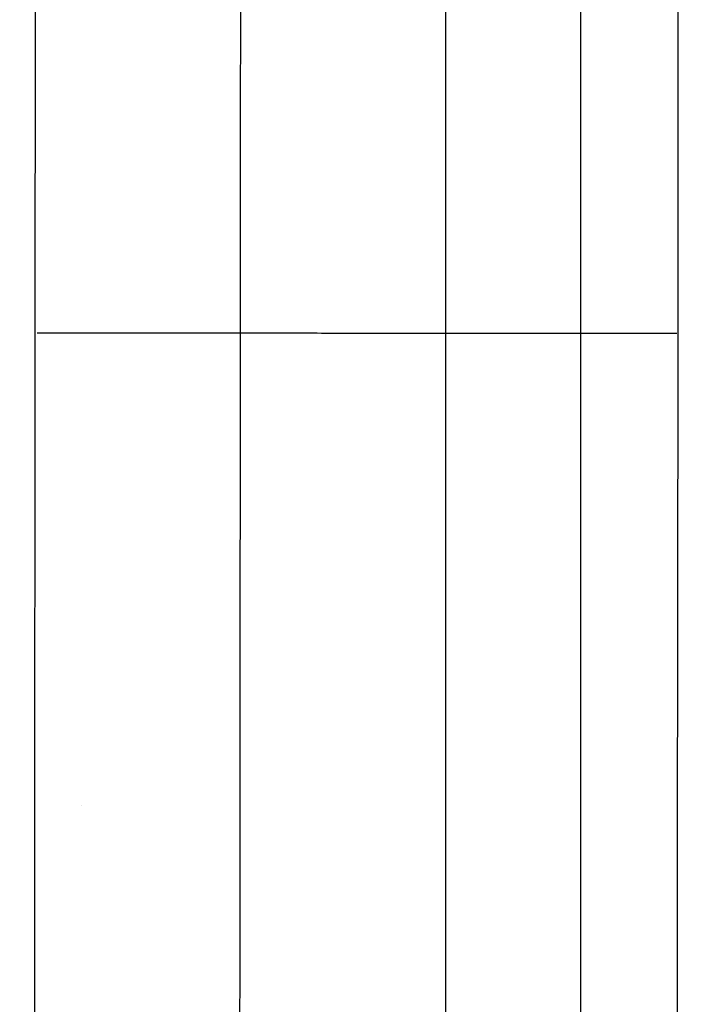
# Model space of a CAD drawing. Header units: millimetres. Extents: x -29 to 120, y -194 to 1.
# Tile 218 of 256: x 13.239 to 14.21, y -166.281 to -164.881. Entities that reach past the tile are written whole.
import ezdxf

# ---------------------------------------------------------------- set-up
doc = ezdxf.new("R2010")
doc.units = ezdxf.units.MM
doc.layers.add('EXTERIOR COLOR', color=7, linetype='Continuous')

msp = doc.modelspace()

# ---------------------------------------------------------------- linework, layer by layer
at = {"layer": 'EXTERIOR COLOR'}
msp.add_line((14.0358, -190.9064, 597.6851), (14.0358, -1.7064, 597.6851), dxfattribs=at)
at = {"layer": 'EXTERIOR COLOR', "extrusion": (-0.03236, -7.06882e-06, 0.999476)}
msp.add_arc((75.9249, -93704.4558, 593.3279), 93736.9403, 89.930073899, 90.045006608, dxfattribs=at)
at = {"layer": 'EXTERIOR COLOR'}
for points, knots in [([(13.8107, -192.7976, 590.6895), (14.7815, -191.6991, 590.3592), (16.7546, -189.0679, 589.664), (19.3514, -184.5528, 588.653), (21.7039, -179.5269, 587.6583), (23.7637, -174.3167, 586.7277), (25.5795, -168.9935, 585.8612), (27.1902, -163.5913, 585.059), (28.6252, -158.1239, 584.3209), (29.901, -152.609, 583.6471), (31.0301, -147.0627, 583.0373), (32.025, -141.4843, 582.4918), (32.8924, -135.8809, 582.0104), (33.6365, -130.2679, 581.5932), (34.2676, -124.6064, 581.2402), (34.7784, -118.9659, 580.9514), (35.1772, -113.3067, 580.7267), (35.4629, -107.6434, 580.5662), (35.6357, -101.9732, 580.4699), (35.694, -96.3073, 580.4378), (35.6356, -90.6345, 580.4698), (35.4631, -84.9718, 580.5661), (35.1776, -79.3092, 580.7265), (34.7792, -73.6525, 580.9511), (34.2677, -68.0069, 581.2399), (33.6401, -62.3658, 581.5928), (32.8953, -56.7452, 582.01), (32.028, -51.1406, 582.4914), (31.0327, -45.5585, 583.0369), (29.9003, -40.0005, 583.6466), (28.625, -34.4881, 584.3205), (27.1898, -29.0194, 585.0586), (25.5758, -23.6111, 585.8609), (23.7601, -18.2886, 586.7274), (21.6943, -13.0724, 587.658), (19.3584, -8.0685, 588.6528), (16.7537, -3.5434, 589.6639), (14.7815, -0.9134, 590.3592), (13.8107, 0.185, 590.6895)], [0.767128, 0.767128, 0.767128, 0.767128, 5.648273, 11.296546, 16.944818, 22.593091, 28.241364, 33.889637, 39.53791, 45.186182, 50.834455, 56.482728, 62.131001, 67.779274, 73.427547, 79.075819, 84.724092, 90.372365, 96.020638, 101.668911, 107.317663, 112.966415, 118.615168, 124.26392, 129.912673, 135.561425, 141.210177, 146.85893, 152.507682, 158.156435, 163.805187, 169.453939, 175.102692, 180.751444, 186.400197, 192.048949, 197.697701, 202.579294, 202.579294, 202.579294, 202.579294]), ([(13.5278, -190.3228, 593.4475), (13.5302, -188.4899, 593.4473), (13.5348, -184.7912, 593.4469), (13.5406, -179.3924, 593.4464), (13.5454, -174.2841, 593.446), (13.5492, -169.6508, 593.4456), (13.5523, -165.4637, 593.4454), (13.5548, -161.6706, 593.4451), (13.557, -158.1843, 593.4449), (13.5588, -154.89, 593.4448), (13.5605, -151.6776, 593.4446), (13.562, -148.478, 593.4445), (13.5634, -145.2712, 593.4444), (13.5647, -142.0644, 593.4443), (13.5659, -138.8556, 593.4442), (13.567, -135.6228, 593.4441), (13.5679, -132.3493, 593.444), (13.5688, -129.039, 593.4439), (13.5696, -125.6843, 593.4438), (13.5704, -122.2155, 593.4438), (13.5711, -118.4926, 593.4437), (13.5717, -114.372, 593.4437), (13.5722, -109.7884, 593.4436), (13.5727, -104.7865, 593.4436), (13.5729, -99.5303, 593.4436), (13.5729, -94.2745, 593.4436), (13.5727, -89.2813, 593.4436), (13.5724, -84.6969, 593.4436), (13.572, -80.4943, 593.4436), (13.5714, -76.5382, 593.4437), (13.5708, -72.7065, 593.4437), (13.5701, -68.9544, 593.4438), (13.5693, -65.291, 593.4439), (13.5683, -61.7148, 593.444), (13.5673, -58.156, 593.444), (13.5661, -54.4696, 593.4441), (13.5647, -50.4619, 593.4443), (13.5629, -45.9467, 593.4444), (13.5605, -40.821, 593.4446), (13.5574, -35.0763, 593.4449), (13.5535, -28.7327, 593.4453), (13.5484, -21.7726, 593.4457), (13.5416, -14.1206, 593.4463), (13.5345, -7.5501, 593.4469), (13.5294, -3.5191, 593.4474), (13.5278, -2.2899, 593.4475)], [1.880515, 1.880515, 1.880515, 1.880515, 7.379235, 12.976937, 18.077338, 22.704424, 26.876928, 30.638843, 34.084004, 37.33594, 40.521773, 43.721288, 46.93507, 50.142346, 53.341746, 56.561632, 59.840896, 63.162379, 66.492452, 69.905333, 73.568729, 77.661292, 82.267428, 87.319492, 92.667138, 98.036502, 103.087007, 107.64675, 111.790109, 115.694759, 119.515187, 123.285522, 126.951062, 130.505461, 134.014416, 137.627535, 141.564756, 146.037624, 151.173332, 156.942188, 163.272004, 170.204381, 177.822882, 186.228387, 189.916123, 189.916123, 189.916123, 189.916123])]:
    msp.add_open_spline(points, degree=3, knots=knots, dxfattribs=at)
for points, degree in [([(13.8441, -190.9064, 595.4938), (13.8441, -1.7064, 595.4938)], 1), ([(14.1477, -2.2891, 593.1584), (14.1894, -33.6283, 593.1548), (14.1963, -96.3064, 593.1542), (14.1894, -158.9844, 593.1548), (14.1477, -190.3237, 593.1584)], 3), ([(13.3264, -165.9976, 509.9922), (13.3264, -165.9976, 510.9922)], 1), ([(13.3264, -165.9976, 510.9922), (13.3264, -165.9976, 514.4922)], 1)]:
    msp.add_open_spline(points, degree=degree, dxfattribs=at)
msp.add_rational_spline([(14.1723, -165.3273, 593.1563), (13.6671, -165.3269, 593.2005), (13.3082, -165.3267, 593.5589), (13.2634, -165.3266, 594.0641)], [1.13247435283, 0.956001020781, 0.955842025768, 1.13199736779], degree=3, dxfattribs=at)

doc.saveas('drawing.dxf')
